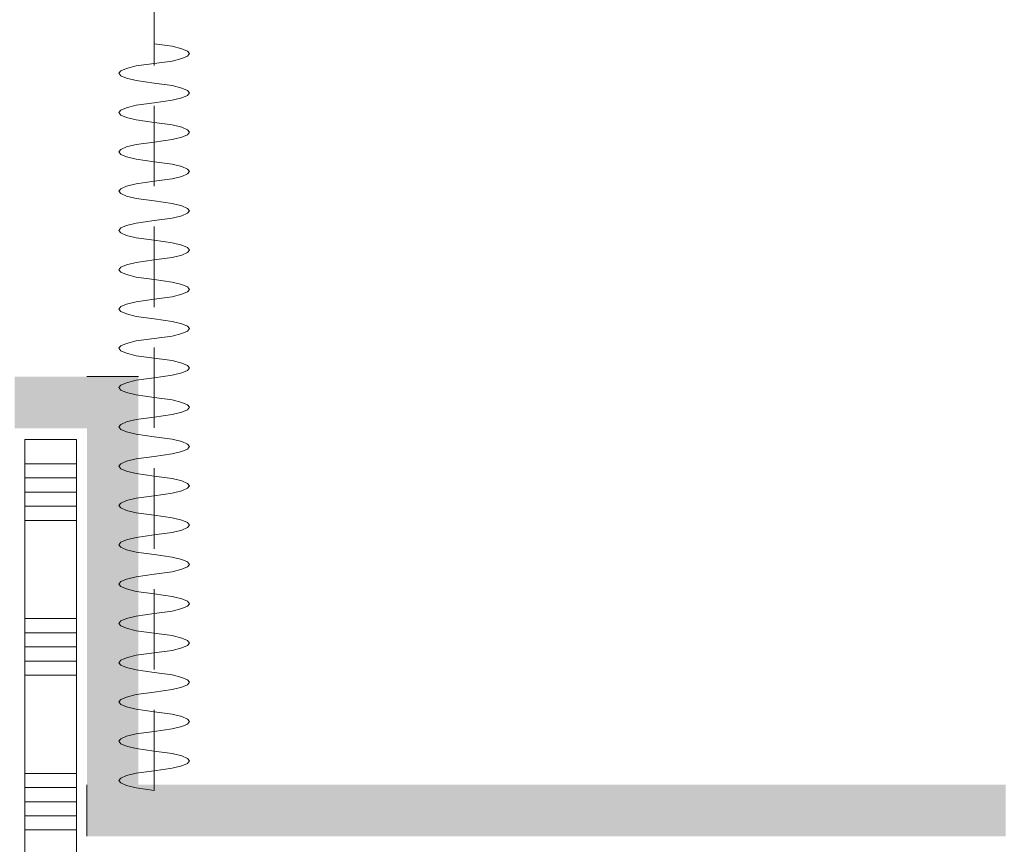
# Model space of a CAD drawing. Header units: millimetres. Extents: x -850 to 154668, y -80411 to 71019.
# Tile 150 of 236: x 38690 to 40597, y 30570 to 32168. Entities that reach past the tile are written whole.
import ezdxf

# ---------------------------------------------------------------- set-up
doc = ezdxf.new("R2010")
doc.units = ezdxf.units.MM
doc.header["$MEASUREMENT"] = 0
doc.linetypes.add('B0701', pattern=[234.119993, 155.999994, -78.119999])
for name, color, linetype in [('New_22 NC Binnenwanden', 7, 'Continuous'), ('New_22 NC Binnenwanden Doorsnede-arcering', 7, 'Continuous'), ('New_72 VI kastenwanden', 7, 'Continuous'), ('New_Info Wandafwerking aanduiding', 7, 'Continuous'), ('New_Info Wandafwerking aanduiding Doorsnede-arcering', 7, 'Continuous')]:
    doc.layers.add(name, color=color, linetype=linetype)

# ---------------------------------------------------------------- blocks, each defined once
blk = doc.blocks.new('Curtain #1580')
at = {"layer": 'New_72 VI kastenwanden', "color": 1, "linetype": 'B0701', "lineweight": 0}
blk.add_line((0, 0), (7969.9, 0), dxfattribs=at)
blk.add_line((0, 0), (7969.9, 0), dxfattribs=at)
at = {"layer": 'New_72 VI kastenwanden', "color": 7, "linetype": 'Continuous', "lineweight": 0, "flags": 128}
blk.add_lwpolyline([(0, 0), (4.8, 34.9), (9.5, 53.6), (14.3, 64.6), (19, 68.3), (23.8, 64.6), (28.6, 53.6), (33.3, 34.9), (38.1, 0), (42.8, -34.9), (47.6, -53.6), (52.3, -64.6), (57.1, -68.3), (61.9, -64.6), (66.6, -53.6), (71.4, -34.9), (76.1, 0), (80.9, 34.9), (85.7, 53.6), (90.4, 64.6), (95.2, 68.3), (99.9, 64.6), (104.7, 53.6), (109.4, 34.9), (114.2, 0), (119, -34.9), (123.7, -53.6), (128.5, -64.6), (133.2, -68.3), (138, -64.6), (142.8, -53.6), (147.5, -34.9), (152.3, 0), (157, 34.9), (161.8, 53.6), (166.5, 64.6), (171.3, 68.3), (176.1, 64.6), (180.8, 53.6), (185.6, 34.9), (190.3, 0), (195.1, -34.9), (199.9, -53.6), (204.6, -64.6), (209.4, -68.3), (214.1, -64.6), (218.9, -53.6), (223.6, -34.9), (228.4, 0), (233.2, 34.9), (237.9, 53.6), (242.7, 64.6), (247.4, 68.3), (252.2, 64.6), (257, 53.6), (261.7, 34.9), (266.5, 0), (271.2, -34.9), (276, -53.6), (280.7, -64.6), (285.5, -68.3), (290.3, -64.6), (295, -53.6), (299.8, -34.9), (304.5, 0), (309.3, 34.9), (314.1, 53.6), (318.8, 64.6), (323.6, 68.3), (328.3, 64.6), (333.1, 53.6), (337.8, 34.9), (342.6, 0), (347.4, -34.9), (352.1, -53.6), (356.9, -64.6), (361.6, -68.3), (366.4, -64.6), (371.2, -53.6), (375.9, -34.9), (380.7, 0), (385.4, 34.9), (390.2, 53.6), (394.9, 64.6), (399.7, 68.3), (404.5, 64.6), (409.2, 53.6), (414, 34.9), (418.7, 0), (423.5, -34.9), (428.3, -53.6), (433, -64.6), (437.8, -68.3), (442.5, -64.6), (447.3, -53.6), (452, -34.9), (456.8, 0), (461.6, 34.9), (466.3, 53.6), (471.1, 64.6), (475.8, 68.3), (480.6, 64.6), (485.4, 53.6), (490.1, 34.9), (494.9, 0), (499.6, -34.9), (504.4, -53.6), (509.1, -64.6), (513.9, -68.3), (518.7, -64.6), (523.4, -53.6), (528.2, -34.9), (532.9, 0), (537.7, 34.9), (542.5, 53.6), (547.2, 64.6), (552, 68.3), (556.7, 64.6), (561.5, 53.6), (566.2, 34.9), (571, 0), (575.8, -34.9), (580.5, -53.6), (585.3, -64.6), (590, -68.3), (594.8, -64.6), (599.6, -53.6), (604.3, -34.9), (609.1, 0), (613.8, 34.9), (618.6, 53.6), (623.3, 64.6), (628.1, 68.3), (632.9, 64.6), (637.6, 53.6), (642.4, 34.9), (647.1, 0), (651.9, -34.9), (656.7, -53.6), (661.4, -64.6), (666.2, -68.3), (670.9, -64.6), (675.7, -53.6), (680.4, -34.9), (685.2, 0), (690, 34.9), (694.7, 53.6), (699.5, 64.6), (704.2, 68.3), (709, 64.6), (713.8, 53.6), (718.5, 34.9), (723.3, 0), (728, -34.9), (732.8, -53.6), (737.5, -64.6), (742.3, -68.3), (747.1, -64.6), (751.8, -53.6), (756.6, -34.9), (761.3, 0), (766.1, 34.9), (770.9, 53.6), (775.6, 64.6), (780.4, 68.3), (785.1, 64.6), (789.9, 53.6), (794.6, 34.9), (799.4, 0), (804.2, -34.9), (808.9, -53.6), (813.7, -64.6), (818.4, -68.3), (823.2, -64.6), (828, -53.6), (832.7, -34.9), (837.5, 0), (842.2, 34.9), (847, 53.6), (851.7, 64.6), (856.5, 68.3), (861.3, 64.6), (866, 53.6), (870.8, 34.9), (875.5, 0), (880.3, -34.9), (885.1, -53.6), (889.8, -64.6), (894.6, -68.3), (899.3, -64.6), (904.1, -53.6), (908.8, -34.9), (913.6, 0), (918.4, 34.9), (923.1, 53.6), (927.9, 64.6), (932.6, 68.3), (937.4, 64.6), (942.2, 53.6), (946.9, 34.9), (951.7, 0), (956.4, -34.9), (961.2, -53.6), (965.9, -64.6), (970.7, -68.3), (975.5, -64.6), (980.2, -53.6), (985, -34.9), (989.7, 0), (994.5, 34.9), (999.3, 53.6), (1004, 64.6), (1008.8, 68.3), (1013.5, 64.6), (1018.3, 53.6), (1023, 34.9), (1027.8, 0), (1032.6, -34.9), (1037.3, -53.6), (1042.1, -64.6), (1046.8, -68.3), (1051.6, -64.6), (1056.4, -53.6), (1061.1, -34.9), (1065.9, 0), (1070.6, 34.9), (1075.4, 53.6), (1080.1, 64.6), (1084.9, 68.3), (1089.7, 64.6), (1094.4, 53.6), (1099.2, 34.9), (1103.9, 0), (1108.7, -34.9), (1113.5, -53.6), (1118.2, -64.6), (1123, -68.3), (1127.7, -64.6), (1132.5, -53.6), (1137.2, -34.9), (1142, 0), (1146.8, 34.9), (1151.5, 53.6), (1156.3, 64.6), (1161, 68.3), (1165.8, 64.6), (1170.6, 53.6), (1175.3, 34.9), (1180.1, 0), (1184.8, -34.9), (1189.6, -53.6), (1194.4, -64.6), (1199.1, -68.3), (1203.9, -64.6), (1208.6, -53.6), (1213.4, -34.9), (1218.1, 0), (1222.9, 34.9), (1227.7, 53.6), (1232.4, 64.6), (1237.2, 68.3), (1241.9, 64.6), (1246.7, 53.6), (1251.5, 34.9), (1256.2, 0), (1261, -34.9), (1265.7, -53.6), (1270.5, -64.6), (1275.2, -68.3), (1280, -64.6), (1284.8, -53.6), (1289.5, -34.9), (1294.3, 0), (1299, 34.9), (1303.8, 53.6), (1308.6, 64.6), (1313.3, 68.3), (1318.1, 64.6), (1322.8, 53.6), (1327.6, 34.9), (1332.3, 0), (1337.1, -34.9), (1341.9, -53.6), (1346.6, -64.6), (1351.4, -68.3), (1356.1, -64.6), (1360.9, -53.6), (1365.7, -34.9), (1370.4, 0), (1375.2, 34.9), (1379.9, 53.6), (1384.7, 64.6), (1389.4, 68.3), (1394.2, 64.6), (1399, 53.6), (1403.7, 34.9), (1408.5, 0), (1413.2, -34.9), (1418, -53.6), (1422.8, -64.6), (1427.5, -68.3), (1432.3, -64.6), (1437, -53.6), (1441.8, -34.9), (1446.5, 0)], dxfattribs=at)
blk = doc.blocks.new('*X3221')
at = {"layer": 'New_22 NC Binnenwanden Doorsnede-arcering', "color": 254, "linetype": 'Continuous', "lineweight": 0, "true_color": 0xe9ebeb}
for p, q in [((38700, 31307.9), (38800, 31307.9)), ((38700, 31280.5), (38800, 31280.5)), ((38700, 31253), (38800, 31253)), ((38700, 31225.6), (38800, 31225.6)), ((38700, 31198.2), (38800, 31198.2)), ((38700, 31007.9), (38800, 31007.9)), ((38700, 30980.5), (38800, 30980.5)), ((38700, 30953), (38800, 30953)), ((38700, 30925.6), (38800, 30925.6)), ((38700, 30898.2), (38800, 30898.2)), ((38700, 30707.9), (38800, 30707.9)), ((38700, 30680.5), (38800, 30680.5)), ((38700, 30653), (38800, 30653)), ((38700, 30625.6), (38800, 30625.6)), ((38700, 30598.2), (38800, 30598.2))]:
    blk.add_line(p, q, dxfattribs=at)
blk = doc.blocks.new('Wall_691_1', base_point=(38800, 31354.9))
at = {"layer": 'New_22 NC Binnenwanden', "color": 8, "linetype": 'Continuous', "lineweight": 0, "true_color": 0x778488, "flags": 128}
for points in [[(38700, 31354.9), (38700, 30454.8)], [(38800, 31354.9), (38700, 31354.9)], [(38800, 30555), (38800, 31354.9)], [(38800, 30454.8), (38700, 30454.8)]]:
    blk.add_lwpolyline(points, dxfattribs=at)
at = {"layer": 'New_22 NC Binnenwanden', "color": 8, "lineweight": 0, "true_color": 0x778488}
blk.add_blockref('*X3221', (0, 0), dxfattribs=at)
blk = doc.blocks.new('Wall_809_1', base_point=(38920.1, 30685.9))
at = {"layer": 'New_Info Wandafwerking aanduiding Doorsnede-arcering', "linetype": 'Continuous', "lineweight": 0, "true_color": 0x0ba833}
for points in [[(38920.1, 30685.9), (38820.1, 30585.9), (38920.1, 30585.9)], [(38920.1, 30685.9), (38820.1, 30685.9), (38820.1, 30585.9)], [(38920.1, 30585.9), (40599.8, 30585.9), (40599.8, 30685.9), (38920.1, 30685.9)]]:
    blk.add_hatch(color=104, dxfattribs=at).paths.add_polyline_path(points)
at = {"layer": 'New_Info Wandafwerking aanduiding', "color": 9, "linetype": 'Continuous', "lineweight": 0, "flags": 128}
blk.add_lwpolyline([(38820.1, 30585.9), (38820.1, 30685.9)], dxfattribs=at)
blk = doc.blocks.new('Wall_810_1', base_point=(38920.1, 31476.7))
at = {"layer": 'New_Info Wandafwerking aanduiding Doorsnede-arcering', "linetype": 'Continuous', "lineweight": 0, "true_color": 0x0ba833}
for points in [[(38820.1, 31376.7), (38920.1, 31376.7), (38920.1, 31476.7)], [(38820.1, 31376.7), (38920.1, 31476.7), (38820.1, 31476.7)], [(38820.1, 31376.7), (38820.1, 30685.9), (38920.1, 30685.9), (38920.1, 31376.7)]]:
    blk.add_hatch(color=104, dxfattribs=at).paths.add_polyline_path(points)
at = {"layer": 'New_Info Wandafwerking aanduiding', "color": 9, "linetype": 'Continuous', "lineweight": 0, "flags": 128}
blk.add_lwpolyline([(38920.1, 31476.7), (38820.1, 31476.7)], dxfattribs=at)
blk = doc.blocks.new('Wall_811_1', base_point=(38580, 31476.7))
at = {"layer": 'New_Info Wandafwerking aanduiding Doorsnede-arcering', "linetype": 'Continuous', "lineweight": 0, "true_color": 0x0ba833}
blk.add_hatch(color=104, dxfattribs=at).paths.add_polyline_path([(38680, 31376.7), (38820.1, 31376.7), (38820.1, 31476.7), (38680, 31476.7)])

msp = doc.modelspace()

# ---------------------------------------------------------------- block references
at = {"layer": 'New_22 NC Binnenwanden', "color": 8, "lineweight": 0, "true_color": 0x778488}
msp.add_blockref('Wall_691_1', (38800, 31354.9), dxfattribs=at)
at = {"layer": 'New_72 VI kastenwanden', "color": 1, "linetype": 'Continuous', "lineweight": 0, "zscale": 1000, "rotation": 90}
msp.add_blockref('Curtain #1580', (38950.5, 30675), dxfattribs=at)
at = {"layer": 'New_Info Wandafwerking aanduiding', "color": 1, "lineweight": 0}
for name, p in [('Wall_811_1', (38580, 31476.7)), ('Wall_810_1', (38920.1, 31476.7)), ('Wall_809_1', (38920.1, 30685.9))]:
    msp.add_blockref(name, p, dxfattribs=at)

doc.saveas('drawing.dxf')
